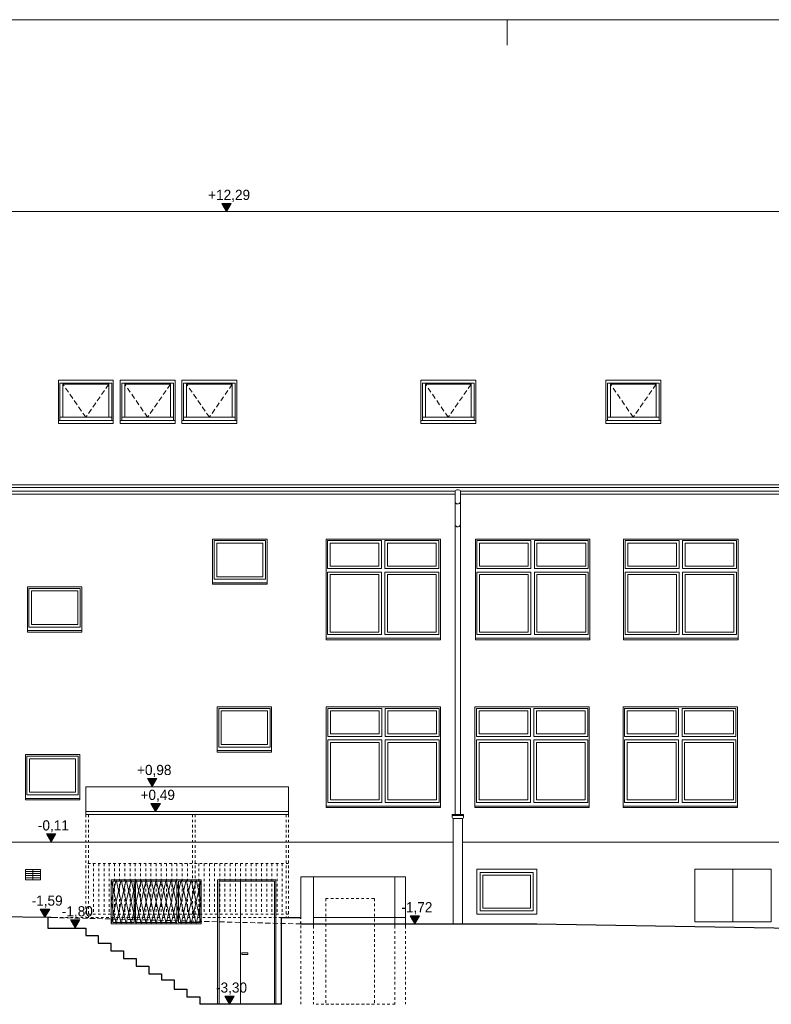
# Model space of a CAD drawing. Extents: x -128160 to 82695, y 7277 to 37028.
# Tile 3 of 14: x -98747 to -83961, y 17613 to 36977. Entities that reach past the tile are written whole.
import ezdxf

# ---------------------------------------------------------------- set-up
doc = ezdxf.new("R2010")
doc.units = 0
doc.header["$MEASUREMENT"] = 0
doc.linetypes.add('Hidden Line', pattern=[100, 50, -50])
doc.linetypes.add('Krawędzie ukryte', pattern=[150, 100, -50])
for name, color, linetype, lineweight in [('ARCH TABELA_Nr_Pióra__21', 7, 'Continuous', 13), ('Arch wymiary_Nr_Pióra__21', 7, 'Continuous', 13), ('INWENT BALUSTRADY_Nr_Pióra__26', 5, 'Continuous', 13), ('INWENT DACH_Nr_Pióra__21', 7, 'Continuous', 13), ('INWENT ODWODNIENIE_Nr_Pióra__21', 7, 'Continuous', 13), ('INWENT SCHODY_Nr_Pióra__1', 7, 'Continuous', 25), ('INWENT TEREN_Nr_Pióra__1', 7, 'Continuous', 25), ('INWENT TEREN_Nr_Pióra__21', 7, 'Continuous', 13), ('INWENT. DRZWI_Nr_Pióra__21', 7, 'Continuous', 13), ('INWENT. OKNA_Nr_Pióra__21', 7, 'Continuous', 13), ('INWENT. OKNA_Nr_Pióra__5', 7, 'Continuous', 13), ('INWENT.ŚCIANY_Nr_Pióra__1', 7, 'Continuous', 25), ('INWENT.ŚCIANY_Nr_Pióra__5', 7, 'Continuous', 13)]:
    doc.layers.add(name, color=color, linetype=linetype, lineweight=lineweight)
doc.layers.add('Arch wymiary', color=7, linetype='Continuous')
doc.styles.add('GENERATED_STYLE_1', font='txt')

# ---------------------------------------------------------------- blocks, each defined once
blk = doc.blocks.new('Wymiary_114', base_point=(-90975, 19193))
at = {"layer": 'Arch wymiary_Nr_Pióra__21', "linetype": 'Continuous'}
blk.add_hatch(color=256, dxfattribs=at).paths.add_polyline_path([(-90975, 19193), (-91068, 19353), (-90882, 19353)], flags=0)
for p, q in [((-90975, 19193), (-91095, 19193)), ((-90975, 19193), (-91068, 19353)), ((-91068, 19353), (-90882, 19353)), ((-90882, 19353), (-90975, 19193)), ((-90975, 19193), (-90855, 19193))]:
    blk.add_line(p, q, dxfattribs=at)
at = {"layer": 'Arch wymiary_Nr_Pióra__21', "insert": (-91238, 19385), "char_height": 200, "attachment_point": 7, "style": 'GENERATED_STYLE_1'}
blk.add_mtext('{-1,72}', dxfattribs=at)
blk = doc.blocks.new('Wymiary_115', base_point=(-98126, 20803))
at = {"layer": 'Arch wymiary_Nr_Pióra__21', "linetype": 'Continuous'}
blk.add_hatch(color=256, dxfattribs=at).paths.add_polyline_path([(-98126, 20803), (-98219, 20963), (-98033, 20963)], flags=0)
for p, q in [((-98126, 20803), (-98219, 20963)), ((-98219, 20963), (-98033, 20963)), ((-98033, 20963), (-98126, 20803)), ((-98126, 20803), (-98246, 20803)), ((-98126, 20803), (-98006, 20803))]:
    blk.add_line(p, q, dxfattribs=at)
at = {"layer": 'Arch wymiary_Nr_Pióra__21', "insert": (-98389, 20995), "char_height": 200, "attachment_point": 7, "style": 'GENERATED_STYLE_1'}
blk.add_mtext('{-0,11}', dxfattribs=at)
blk = doc.blocks.new('Wymiary_116', base_point=(-98250, 19323))
at = {"layer": 'Arch wymiary_Nr_Pióra__21', "linetype": 'Continuous'}
blk.add_hatch(color=256, dxfattribs=at).paths.add_polyline_path([(-98250, 19323), (-98343, 19483), (-98157, 19483)], flags=0)
for p, q in [((-98250, 19323), (-98343, 19483)), ((-98343, 19483), (-98157, 19483)), ((-98157, 19483), (-98250, 19323)), ((-98250, 19323), (-98370, 19323)), ((-98250, 19323), (-98130, 19323))]:
    blk.add_line(p, q, dxfattribs=at)
at = {"layer": 'Arch wymiary_Nr_Pióra__21', "insert": (-98512, 19515), "char_height": 200, "attachment_point": 7, "style": 'GENERATED_STYLE_1'}
blk.add_mtext('{-1,59}', dxfattribs=at)
blk = doc.blocks.new('Wymiary_117', base_point=(-94621, 17613))
at = {"layer": 'Arch wymiary_Nr_Pióra__21', "linetype": 'Continuous'}
blk.add_hatch(color=256, dxfattribs=at).paths.add_polyline_path([(-94621, 17613), (-94714, 17773), (-94528, 17773)], flags=0)
for p, q in [((-94621, 17613), (-94714, 17773)), ((-94714, 17773), (-94528, 17773)), ((-94528, 17773), (-94621, 17613)), ((-94621, 17613), (-94741, 17613)), ((-94621, 17613), (-94501, 17613))]:
    blk.add_line(p, q, dxfattribs=at)
at = {"layer": 'Arch wymiary_Nr_Pióra__21', "insert": (-94884, 17805), "char_height": 200, "attachment_point": 7, "style": 'GENERATED_STYLE_1'}
blk.add_mtext('{-3,30}', dxfattribs=at)
blk = doc.blocks.new('Wymiary_118', base_point=(-97656, 19113))
at = {"layer": 'Arch wymiary_Nr_Pióra__21', "linetype": 'Continuous'}
blk.add_hatch(color=256, dxfattribs=at).paths.add_polyline_path([(-97656, 19113), (-97748, 19273), (-97563, 19273)], flags=0)
for p, q in [((-97656, 19113), (-97748, 19273)), ((-97748, 19273), (-97563, 19273)), ((-97563, 19273), (-97656, 19113)), ((-97656, 19113), (-97776, 19113)), ((-97656, 19113), (-97536, 19113))]:
    blk.add_line(p, q, dxfattribs=at)
at = {"layer": 'Arch wymiary_Nr_Pióra__21', "insert": (-97918, 19305), "char_height": 200, "attachment_point": 7, "style": 'GENERATED_STYLE_1'}
blk.add_mtext('{-1,80}', dxfattribs=at)
blk = doc.blocks.new('Wymiary_125', base_point=(-96142, 21893))
at = {"layer": 'Arch wymiary_Nr_Pióra__21', "linetype": 'Continuous'}
blk.add_hatch(color=256, dxfattribs=at).paths.add_polyline_path([(-96142, 21893), (-96234, 22053), (-96049, 22053)], flags=0)
for p, q in [((-96142, 21893), (-96262, 21893)), ((-96142, 21893), (-96234, 22053)), ((-96234, 22053), (-96049, 22053)), ((-96049, 22053), (-96142, 21893)), ((-96142, 21893), (-96022, 21893))]:
    blk.add_line(p, q, dxfattribs=at)
at = {"layer": 'Arch wymiary_Nr_Pióra__21', "insert": (-96439, 22085), "char_height": 200, "attachment_point": 7, "style": 'GENERATED_STYLE_1'}
blk.add_mtext('{+0,98}', dxfattribs=at)
blk = doc.blocks.new('Wymiary_126', base_point=(-96073, 21403))
at = {"layer": 'Arch wymiary_Nr_Pióra__21', "linetype": 'Continuous'}
blk.add_hatch(color=256, dxfattribs=at).paths.add_polyline_path([(-96073, 21403), (-96166, 21563), (-95980, 21563)], flags=0)
for p, q in [((-96073, 21403), (-96166, 21563)), ((-96166, 21563), (-95980, 21563)), ((-95980, 21563), (-96073, 21403)), ((-96073, 21403), (-96193, 21403)), ((-96073, 21403), (-95953, 21403))]:
    blk.add_line(p, q, dxfattribs=at)
at = {"layer": 'Arch wymiary_Nr_Pióra__21', "insert": (-96370, 21595), "char_height": 200, "attachment_point": 7, "style": 'GENERATED_STYLE_1'}
blk.add_mtext('{+0,49}', dxfattribs=at)
blk = doc.blocks.new('Wymiary_131', base_point=(-94679, 33203))
at = {"layer": 'Arch wymiary_Nr_Pióra__21', "linetype": 'Continuous'}
blk.add_hatch(color=256, dxfattribs=at).paths.add_polyline_path([(-94679, 33203), (-94771, 33363), (-94586, 33363)], flags=0)
for p, q in [((-94679, 33203), (-94771, 33363)), ((-94771, 33363), (-94586, 33363)), ((-94586, 33363), (-94679, 33203)), ((-94679, 33203), (-94799, 33203)), ((-94679, 33203), (-94559, 33203))]:
    blk.add_line(p, q, dxfattribs=at)
at = {"layer": 'Arch wymiary_Nr_Pióra__21', "insert": (-95040, 33395), "char_height": 200, "attachment_point": 7, "style": 'GENERATED_STYLE_1'}
blk.add_mtext('{+12,29}', dxfattribs=at)

msp = doc.modelspace()

# ---------------------------------------------------------------- linework, layer by layer
at = {"layer": 'ARCH TABELA_Nr_Pióra__21', "linetype": 'Continuous'}
for p, q in [((-128159.9, 36977.1), (-71159.9, 36977.1)), ((-89159.9, 36477.1), (-89159.9, 36977.1)), ((-89159.9, 36477.1), (-89159.9, 36977.1)), ((-89159.9, 36477.1), (-89159.9, 36977.1))]:
    msp.add_line(p, q, dxfattribs=at)
at = {"layer": 'INWENT BALUSTRADY_Nr_Pióra__26', "linetype": 'Continuous'}
for p, q in [((-93455.9, 21892.8), (-97445.9, 21892.8)), ((-97445.9, 21892.8), (-97445.9, 21342.8)), ((-93455.9, 21892.8), (-93455.9, 21342.8)), ((-93455.9, 21402.8), (-97445.9, 21402.8)), ((-93455.9, 21342.8), (-97445.9, 21342.8))]:
    msp.add_line(p, q, dxfattribs=at)
at = {"layer": 'INWENT BALUSTRADY_Nr_Pióra__26', "linetype": 'Hidden Line'}
for p, q in [((-97445.9, 21342.8), (-97445.9, 19322.8)), ((-97395.9, 21342.8), (-97395.9, 19322.8)), ((-95345.9, 21342.8), (-95345.9, 19322.8)), ((-95295.9, 21342.8), (-95295.9, 19322.8)), ((-93505.9, 21342.8), (-93505.9, 19322.8)), ((-93455.9, 21342.8), (-93455.9, 19322.8)), ((-93455.9, 20382.8), (-97445.9, 20382.8)), ((-97293.4, 20382.8), (-97293.4, 19382.8)), ((-97190.9, 20382.8), (-97190.9, 19382.8)), ((-97088.4, 20382.8), (-97088.4, 19382.8)), ((-96985.9, 20382.8), (-96985.9, 19382.8)), ((-96883.4, 20382.8), (-96883.4, 19382.8)), ((-96780.9, 20382.8), (-96780.9, 19382.8)), ((-96678.4, 20382.8), (-96678.4, 19382.8)), ((-96575.9, 20382.8), (-96575.9, 19382.8)), ((-96473.4, 20382.8), (-96473.4, 19382.8)), ((-96370.9, 20382.8), (-96370.9, 19382.8)), ((-96268.4, 20382.8), (-96268.4, 19382.8)), ((-96165.9, 20382.8), (-96165.9, 19382.8)), ((-96063.4, 20382.8), (-96063.4, 19382.8)), ((-95960.9, 20382.8), (-95960.9, 19382.8)), ((-95858.4, 20382.8), (-95858.4, 19382.8)), ((-95755.9, 20382.8), (-95755.9, 19382.8)), ((-95653.4, 20382.8), (-95653.4, 19382.8)), ((-95550.9, 20382.8), (-95550.9, 19382.8)), ((-95448.4, 20382.8), (-95448.4, 19382.8)), ((-95220.9, 20382.8), (-95220.9, 19382.8)), ((-95118.4, 20382.8), (-95118.4, 19382.8)), ((-95015.9, 20382.8), (-95015.9, 19382.8)), ((-94913.4, 20382.8), (-94913.4, 19382.8)), ((-94810.9, 20382.8), (-94810.9, 19382.8)), ((-94708.4, 20382.8), (-94708.4, 19382.8)), ((-94605.9, 20382.8), (-94605.9, 19382.8)), ((-94503.4, 20382.8), (-94503.4, 19382.8)), ((-94400.9, 20382.8), (-94400.9, 19382.8)), ((-94298.4, 20382.8), (-94298.4, 19382.8)), ((-94195.9, 20382.8), (-94195.9, 19382.8)), ((-94093.4, 20382.8), (-94093.4, 19382.8)), ((-93990.9, 20382.8), (-93990.9, 19382.8)), ((-93888.4, 20382.8), (-93888.4, 19382.8)), ((-93785.9, 20382.8), (-93785.9, 19382.8)), ((-93683.4, 20382.8), (-93683.4, 19382.8)), ((-93580.9, 20382.8), (-93580.9, 19382.8)), ((-93455.9, 19382.8), (-97445.9, 19382.8))]:
    msp.add_line(p, q, dxfattribs=at)
at = {"layer": 'INWENT DACH_Nr_Pióra__21', "linetype": 'Continuous'}
for p, q in [((-104413, 33202.8), (-81545.9, 33202.8)), ((-120405.9, 27828.4), (-76315.9, 27828.4)), ((-120405.9, 27777.2), (-76315.9, 27777.2)), ((-101585.9, 27702.2), (-90183.4, 27702.2)), ((-90073.4, 27702.2), (-77115.9, 27702.2)), ((-101585.9, 27642.9), (-90183.4, 27642.9)), ((-90073.4, 27642.9), (-77115.9, 27642.9))]:
    msp.add_line(p, q, dxfattribs=at)
at = {"layer": 'INWENT ODWODNIENIE_Nr_Pióra__21', "linetype": 'Continuous'}
for p, q in [((-90183.4, 27702.2), (-90183.4, 21347.8)), ((-90073.4, 27702.2), (-90073.4, 21347.8)), ((-90238.4, 21347.8), (-90238.4, 21287.8)), ((-90238.4, 21347.8), (-90018.4, 21347.8)), ((-90238.4, 21327.8), (-90018.4, 21327.8)), ((-90018.4, 21347.8), (-90018.4, 21287.8)), ((-90038.4, 21267.8), (-90218.4, 21267.8)), ((-90218.4, 21267.8), (-90218.4, 19192.8)), ((-90038.4, 21267.8), (-90038.4, 19192.8))]:
    msp.add_line(p, q, dxfattribs=at)
for centre, radius, start, end in [((-90128.4, 27666.6), 65.5, 32.87588, 147.12412), ((-90128.4, 27507.4), 55.2, 174.54738, 354.54738), ((-90128.4, 27057.4), 55.2, 185.45262, 5.45262), ((-90218.4, 21287.8), 20, 180, 270), ((-90038.4, 21287.8), 20, 270, 0)]:
    msp.add_arc(centre, radius, start, end, dxfattribs=at)
at = {"layer": 'INWENT SCHODY_Nr_Pióra__1', "linetype": 'Continuous'}
for p, q in [((-98195.9, 19322.8), (-98195.9, 19112.8)), ((-98195.9, 19112.8), (-97445.9, 19112.8)), ((-97445.9, 19112.8), (-97445.9, 18962.8)), ((-97445.9, 18962.8), (-97205.9, 18962.8)), ((-97205.9, 18962.8), (-97205.9, 18812.8)), ((-97205.9, 18812.8), (-96955.9, 18812.8)), ((-96955.9, 18812.8), (-96955.9, 18662.8)), ((-96955.9, 18662.8), (-96705.9, 18662.8)), ((-96705.9, 18662.8), (-96705.9, 18512.8)), ((-96705.9, 18512.8), (-96455.9, 18512.8)), ((-96455.9, 18512.8), (-96455.9, 18362.8)), ((-96455.9, 18362.8), (-96205.9, 18362.8)), ((-96205.9, 18362.8), (-96205.9, 18212.8)), ((-96205.9, 18212.8), (-95955.9, 18212.8)), ((-95955.9, 18212.8), (-95955.9, 18095.9)), ((-95955.9, 18095.9), (-95705.9, 18095.9)), ((-95705.9, 18095.9), (-95705.9, 17912.8)), ((-95705.9, 17912.8), (-95455.9, 17912.8)), ((-95455.9, 17912.8), (-95455.9, 17762.8)), ((-95455.9, 17762.8), (-95205.9, 17762.8)), ((-95205.9, 17762.8), (-95205.9, 17612.8)), ((-93595.9, 17612.8), (-95205.9, 17612.8))]:
    msp.add_line(p, q, dxfattribs=at)
at = {"layer": 'INWENT TEREN_Nr_Pióra__1', "linetype": 'Continuous'}
for p, q in [((-98195.9, 19322.8), (-100915.9, 19352.8)), ((-93215.9, 19192.8), (-88575.9, 19192.8)), ((-88575.9, 19192.8), (-82965.9, 19102.8))]:
    msp.add_line(p, q, dxfattribs=at)
at = {"layer": 'INWENT TEREN_Nr_Pióra__21', "linetype": 'Krawędzie ukryte'}
msp.add_line((-93215.9, 19192.8), (-98195.9, 19322.8), dxfattribs=at)
at = {"layer": 'INWENT. DRZWI_Nr_Pióra__21', "linetype": 'Continuous'}
for p, q in [((-96495.9, 20032.8), (-96915.9, 20032.8)), ((-95655.9, 20032.8), (-96465.9, 20032.8)), ((-95205.9, 20032.8), (-95625.9, 20032.8)), ((-94825.9, 20032.8), (-94825.9, 17612.8)), ((-94825.9, 20032.8), (-93735.9, 20032.8)), ((-94405.9, 20032.8), (-94405.9, 17612.8)), ((-93735.9, 20032.8), (-93735.9, 17612.8)), ((-96495.9, 19222.8), (-96915.9, 19222.8)), ((-95655.9, 19222.8), (-96465.9, 19222.8)), ((-95205.9, 19222.8), (-95625.9, 19222.8)), ((-94375.9, 18592.8), (-94375.9, 18622.8)), ((-94375.9, 18622.8), (-94255.9, 18622.8)), ((-94255.9, 18592.8), (-94375.9, 18592.8)), ((-94255.9, 18622.8), (-94255.9, 18592.8))]:
    msp.add_line(p, q, dxfattribs=at)
at = {"layer": 'INWENT. OKNA_Nr_Pióra__21', "linetype": 'Continuous'}
for p, q in [((-97985.9, 29889.3), (-97985.9, 29036.9)), ((-96905.9, 29889.3), (-97985.9, 29889.3)), ((-96935.9, 29829.3), (-97955.9, 29829.3)), ((-97955.9, 29096.9), (-97955.9, 29829.3)), ((-97895.9, 29156.9), (-97895.9, 29829.3)), ((-96995.9, 29156.9), (-96995.9, 29829.3)), ((-96935.9, 29096.9), (-96935.9, 29829.3)), ((-96905.9, 29036.9), (-96905.9, 29889.3)), ((-96770.9, 29889.3), (-96770.9, 29036.9)), ((-95690.9, 29889.3), (-96770.9, 29889.3)), ((-95720.9, 29829.3), (-96740.9, 29829.3)), ((-96740.9, 29096.9), (-96740.9, 29829.3)), ((-96680.9, 29156.9), (-96680.9, 29829.3)), ((-95780.9, 29156.9), (-95780.9, 29829.3)), ((-95720.9, 29096.9), (-95720.9, 29829.3)), ((-95690.9, 29036.9), (-95690.9, 29889.3)), ((-95555.9, 29889.3), (-95555.9, 29036.9)), ((-94475.9, 29889.3), (-95555.9, 29889.3)), ((-94505.9, 29829.3), (-95525.9, 29829.3)), ((-95525.9, 29096.9), (-95525.9, 29829.3)), ((-95465.9, 29156.9), (-95465.9, 29829.3)), ((-94565.9, 29156.9), (-94565.9, 29829.3)), ((-94505.9, 29096.9), (-94505.9, 29829.3)), ((-94475.9, 29036.9), (-94475.9, 29889.3)), ((-90855.9, 29889.3), (-90855.9, 29036.9)), ((-89775.9, 29889.3), (-90855.9, 29889.3)), ((-89805.9, 29829.3), (-90825.9, 29829.3)), ((-90825.9, 29096.9), (-90825.9, 29829.3)), ((-90765.9, 29156.9), (-90765.9, 29829.3)), ((-89865.9, 29156.9), (-89865.9, 29829.3)), ((-89805.9, 29096.9), (-89805.9, 29829.3)), ((-89775.9, 29036.9), (-89775.9, 29889.3)), ((-87215.9, 29889.3), (-87215.9, 29036.9)), ((-86135.9, 29889.3), (-87215.9, 29889.3)), ((-86165.9, 29829.3), (-87185.9, 29829.3)), ((-87185.9, 29096.9), (-87185.9, 29829.3)), ((-87125.9, 29156.9), (-87125.9, 29829.3)), ((-86225.9, 29156.9), (-86225.9, 29829.3)), ((-86165.9, 29096.9), (-86165.9, 29829.3)), ((-86135.9, 29036.9), (-86135.9, 29889.3)), ((-96995.9, 29809.3), (-97895.9, 29809.3)), ((-95780.9, 29809.3), (-96680.9, 29809.3)), ((-94565.9, 29809.3), (-95465.9, 29809.3)), ((-89865.9, 29809.3), (-90765.9, 29809.3)), ((-86225.9, 29809.3), (-87125.9, 29809.3)), ((-97985.9, 29096.9), (-96905.9, 29096.9)), ((-97955.9, 29156.9), (-96935.9, 29156.9)), ((-96770.9, 29096.9), (-95690.9, 29096.9)), ((-96740.9, 29156.9), (-95720.9, 29156.9)), ((-95555.9, 29096.9), (-94475.9, 29096.9)), ((-95525.9, 29156.9), (-94505.9, 29156.9)), ((-90855.9, 29096.9), (-89775.9, 29096.9)), ((-90825.9, 29156.9), (-89805.9, 29156.9)), ((-87215.9, 29096.9), (-86135.9, 29096.9)), ((-87185.9, 29156.9), (-86165.9, 29156.9)), ((-97985.9, 29036.9), (-96905.9, 29036.9)), ((-96770.9, 29036.9), (-95690.9, 29036.9)), ((-95555.9, 29036.9), (-94475.9, 29036.9)), ((-90855.9, 29036.9), (-89775.9, 29036.9)), ((-87215.9, 29036.9), (-86135.9, 29036.9))]:
    msp.add_line(p, q, dxfattribs=at)
at = {"layer": 'INWENT. OKNA_Nr_Pióra__21', "linetype": 'Krawędzie ukryte'}
for p, q in [((-97445.9, 29156.9), (-97895.9, 29809.3)), ((-96995.9, 29809.3), (-97445.9, 29156.9)), ((-96230.9, 29156.9), (-96680.9, 29809.3)), ((-95780.9, 29809.3), (-96230.9, 29156.9)), ((-95015.9, 29156.9), (-95465.9, 29809.3)), ((-94565.9, 29809.3), (-95015.9, 29156.9)), ((-90315.9, 29156.9), (-90765.9, 29809.3)), ((-89865.9, 29809.3), (-90315.9, 29156.9)), ((-86675.9, 29156.9), (-87125.9, 29809.3)), ((-86225.9, 29809.3), (-86675.9, 29156.9))]:
    msp.add_line(p, q, dxfattribs=at)
at = {"layer": 'INWENT. OKNA_Nr_Pióra__5', "linetype": 'Continuous'}
for p, q in [((-93910.9, 26732.8), (-94920.9, 26732.8)), ((-94920.9, 25972.8), (-94920.9, 26732.8)), ((-93910.9, 25972.8), (-93910.9, 26732.8)), ((-92690.9, 26732.8), (-92690.9, 26182.8)), ((-92690.9, 26732.8), (-91630.9, 26732.8)), ((-91630.9, 26732.8), (-91630.9, 26182.8)), ((-91560.9, 26732.8), (-91560.9, 26182.8)), ((-90500.9, 26732.8), (-91560.9, 26732.8)), ((-90500.9, 26732.8), (-90500.9, 26182.8)), ((-89750.9, 26732.8), (-89750.9, 26182.8)), ((-89750.9, 26732.8), (-88690.9, 26732.8)), ((-88690.9, 26732.8), (-88690.9, 26182.8)), ((-88620.9, 26732.8), (-88620.9, 26182.8)), ((-87560.9, 26732.8), (-88620.9, 26732.8)), ((-87560.9, 26732.8), (-87560.9, 26182.8)), ((-86835.9, 26732.8), (-86835.9, 26182.8)), ((-86835.9, 26732.8), (-85775.9, 26732.8)), ((-85775.9, 26732.8), (-85775.9, 26182.8)), ((-85705.9, 26732.8), (-85705.9, 26182.8)), ((-84645.9, 26732.8), (-85705.9, 26732.8)), ((-84645.9, 26732.8), (-84645.9, 26182.8)), ((-94870.9, 26022.8), (-94870.9, 26682.8)), ((-93960.9, 26682.8), (-94870.9, 26682.8)), ((-93960.9, 26022.8), (-93960.9, 26682.8)), ((-92640.9, 26682.8), (-91680.9, 26682.8)), ((-92640.9, 26682.8), (-92640.9, 26232.8)), ((-91680.9, 26682.8), (-91680.9, 26232.8)), ((-90550.9, 26682.8), (-91510.9, 26682.8)), ((-91510.9, 26682.8), (-91510.9, 26232.8)), ((-90550.9, 26682.8), (-90550.9, 26232.8)), ((-89700.9, 26682.8), (-88740.9, 26682.8)), ((-89700.9, 26682.8), (-89700.9, 26232.8)), ((-88740.9, 26682.8), (-88740.9, 26232.8)), ((-87610.9, 26682.8), (-88570.9, 26682.8)), ((-88570.9, 26682.8), (-88570.9, 26232.8)), ((-87610.9, 26682.8), (-87610.9, 26232.8)), ((-86785.9, 26682.8), (-85825.9, 26682.8)), ((-86785.9, 26682.8), (-86785.9, 26232.8)), ((-85825.9, 26682.8), (-85825.9, 26232.8)), ((-84695.9, 26682.8), (-85655.9, 26682.8)), ((-85655.9, 26682.8), (-85655.9, 26232.8)), ((-84695.9, 26682.8), (-84695.9, 26232.8)), ((-92690.9, 26182.8), (-91630.9, 26182.8)), ((-92640.9, 26232.8), (-91680.9, 26232.8)), ((-90500.9, 26182.8), (-91560.9, 26182.8)), ((-90550.9, 26232.8), (-91510.9, 26232.8)), ((-89750.9, 26182.8), (-88690.9, 26182.8)), ((-89700.9, 26232.8), (-88740.9, 26232.8)), ((-87560.9, 26182.8), (-88620.9, 26182.8)), ((-87610.9, 26232.8), (-88570.9, 26232.8)), ((-86835.9, 26182.8), (-85775.9, 26182.8)), ((-86785.9, 26232.8), (-85825.9, 26232.8)), ((-84645.9, 26182.8), (-85705.9, 26182.8)), ((-84695.9, 26232.8), (-85655.9, 26232.8)), ((-93910.9, 25972.8), (-94920.9, 25972.8)), ((-93960.9, 26022.8), (-94870.9, 26022.8)), ((-92690.9, 26112.8), (-91630.9, 26112.8)), ((-92690.9, 26112.8), (-92690.9, 24882.8)), ((-92640.9, 26062.8), (-91680.9, 26062.8)), ((-92640.9, 26062.8), (-92640.9, 24932.8)), ((-91680.9, 26062.8), (-91680.9, 24932.8)), ((-91630.9, 26112.8), (-91630.9, 24882.8)), ((-90500.9, 26112.8), (-91560.9, 26112.8)), ((-91560.9, 26112.8), (-91560.9, 24882.8)), ((-90550.9, 26062.8), (-91510.9, 26062.8)), ((-91510.9, 26062.8), (-91510.9, 24932.8)), ((-90550.9, 26062.8), (-90550.9, 24932.8)), ((-90500.9, 26112.8), (-90500.9, 24882.8)), ((-89750.9, 26112.8), (-88690.9, 26112.8)), ((-89750.9, 26112.8), (-89750.9, 24882.8)), ((-89700.9, 26062.8), (-88740.9, 26062.8)), ((-89700.9, 26062.8), (-89700.9, 24932.8)), ((-88740.9, 26062.8), (-88740.9, 24932.8)), ((-88690.9, 26112.8), (-88690.9, 24882.8)), ((-87560.9, 26112.8), (-88620.9, 26112.8)), ((-88620.9, 26112.8), (-88620.9, 24882.8)), ((-87610.9, 26062.8), (-88570.9, 26062.8)), ((-88570.9, 26062.8), (-88570.9, 24932.8)), ((-87610.9, 26062.8), (-87610.9, 24932.8)), ((-87560.9, 26112.8), (-87560.9, 24882.8)), ((-86835.9, 26112.8), (-85775.9, 26112.8)), ((-86835.9, 26112.8), (-86835.9, 24882.8)), ((-86785.9, 26062.8), (-85825.9, 26062.8)), ((-86785.9, 26062.8), (-86785.9, 24932.8)), ((-85825.9, 26062.8), (-85825.9, 24932.8)), ((-85775.9, 26112.8), (-85775.9, 24882.8)), ((-84645.9, 26112.8), (-85705.9, 26112.8)), ((-85705.9, 26112.8), (-85705.9, 24882.8)), ((-84695.9, 26062.8), (-85655.9, 26062.8)), ((-85655.9, 26062.8), (-85655.9, 24932.8)), ((-84695.9, 26062.8), (-84695.9, 24932.8)), ((-84645.9, 26112.8), (-84645.9, 24882.8)), ((-97555.9, 25792.8), (-98565.9, 25792.8)), ((-98565.9, 25032.8), (-98565.9, 25792.8)), ((-97555.9, 25032.8), (-97555.9, 25792.8)), ((-94950.9, 25872.8), (-94950.9, 25902.8)), ((-93880.9, 25872.8), (-94950.9, 25872.8)), ((-93880.9, 25902.8), (-93880.9, 25872.8)), ((-98515.9, 25082.8), (-98515.9, 25742.8)), ((-97605.9, 25742.8), (-98515.9, 25742.8)), ((-97605.9, 25082.8), (-97605.9, 25742.8)), ((-97555.9, 25032.8), (-98565.9, 25032.8)), ((-97605.9, 25082.8), (-98515.9, 25082.8)), ((-98595.9, 24932.8), (-98595.9, 24962.8)), ((-97525.9, 24932.8), (-98595.9, 24932.8)), ((-97525.9, 24962.8), (-97525.9, 24932.8)), ((-92720.9, 24812.8), (-92720.9, 24782.8)), ((-92690.9, 24882.8), (-91630.9, 24882.8)), ((-92640.9, 24932.8), (-91680.9, 24932.8)), ((-90500.9, 24882.8), (-91560.9, 24882.8)), ((-90550.9, 24932.8), (-91510.9, 24932.8)), ((-90470.9, 24782.8), (-90470.9, 24812.8)), ((-89780.9, 24812.8), (-89780.9, 24782.8)), ((-89750.9, 24882.8), (-88690.9, 24882.8)), ((-89700.9, 24932.8), (-88740.9, 24932.8)), ((-87560.9, 24882.8), (-88620.9, 24882.8)), ((-87610.9, 24932.8), (-88570.9, 24932.8)), ((-87530.9, 24782.8), (-87530.9, 24812.8)), ((-86865.9, 24812.8), (-86865.9, 24782.8)), ((-86835.9, 24882.8), (-85775.9, 24882.8)), ((-86785.9, 24932.8), (-85825.9, 24932.8)), ((-84645.9, 24882.8), (-85705.9, 24882.8)), ((-84695.9, 24932.8), (-85655.9, 24932.8)), ((-84615.9, 24782.8), (-84615.9, 24812.8)), ((-92720.9, 24782.8), (-90470.9, 24782.8)), ((-89780.9, 24782.8), (-87530.9, 24782.8)), ((-86865.9, 24782.8), (-84615.9, 24782.8)), ((-93820.9, 23432.8), (-94830.9, 23432.8)), ((-94830.9, 22672.8), (-94830.9, 23432.8)), ((-93820.9, 22672.8), (-93820.9, 23432.8)), ((-92685.9, 23432.8), (-91625.9, 23432.8)), ((-92685.9, 23432.8), (-92685.9, 22882.8)), ((-91625.9, 23432.8), (-91625.9, 22882.8)), ((-90495.9, 23432.8), (-91555.9, 23432.8)), ((-91555.9, 23432.8), (-91555.9, 22882.8)), ((-90495.9, 23432.8), (-90495.9, 22882.8)), ((-89760.9, 23432.8), (-88700.9, 23432.8)), ((-89760.9, 23432.8), (-89760.9, 22882.8)), ((-88700.9, 23432.8), (-88700.9, 22882.8)), ((-87570.9, 23432.8), (-88630.9, 23432.8)), ((-88630.9, 23432.8), (-88630.9, 22882.8)), ((-87570.9, 23432.8), (-87570.9, 22882.8)), ((-86845.9, 23432.8), (-85785.9, 23432.8)), ((-86845.9, 23432.8), (-86845.9, 22882.8)), ((-85785.9, 23432.8), (-85785.9, 22882.8)), ((-84655.9, 23432.8), (-85715.9, 23432.8)), ((-85715.9, 23432.8), (-85715.9, 22882.8)), ((-84655.9, 23432.8), (-84655.9, 22882.8)), ((-94780.9, 22722.8), (-94780.9, 23382.8)), ((-93870.9, 23382.8), (-94780.9, 23382.8)), ((-93870.9, 22722.8), (-93870.9, 23382.8)), ((-92635.9, 23382.8), (-92635.9, 22932.8)), ((-92635.9, 23382.8), (-91675.9, 23382.8)), ((-91675.9, 23382.8), (-91675.9, 22932.8)), ((-91505.9, 23382.8), (-91505.9, 22932.8)), ((-90545.9, 23382.8), (-91505.9, 23382.8)), ((-90545.9, 23382.8), (-90545.9, 22932.8)), ((-89710.9, 23382.8), (-89710.9, 22932.8)), ((-89710.9, 23382.8), (-88750.9, 23382.8)), ((-88750.9, 23382.8), (-88750.9, 22932.8)), ((-88580.9, 23382.8), (-88580.9, 22932.8)), ((-87620.9, 23382.8), (-88580.9, 23382.8)), ((-87620.9, 23382.8), (-87620.9, 22932.8)), ((-86795.9, 23382.8), (-86795.9, 22932.8)), ((-86795.9, 23382.8), (-85835.9, 23382.8)), ((-85835.9, 23382.8), (-85835.9, 22932.8)), ((-85665.9, 23382.8), (-85665.9, 22932.8)), ((-84705.9, 23382.8), (-85665.9, 23382.8)), ((-84705.9, 23382.8), (-84705.9, 22932.8)), ((-92685.9, 22882.8), (-91625.9, 22882.8)), ((-92635.9, 22932.8), (-91675.9, 22932.8)), ((-90495.9, 22882.8), (-91555.9, 22882.8)), ((-90545.9, 22932.8), (-91505.9, 22932.8)), ((-89760.9, 22882.8), (-88700.9, 22882.8)), ((-89710.9, 22932.8), (-88750.9, 22932.8)), ((-87570.9, 22882.8), (-88630.9, 22882.8)), ((-87620.9, 22932.8), (-88580.9, 22932.8)), ((-86845.9, 22882.8), (-85785.9, 22882.8)), ((-86795.9, 22932.8), (-85835.9, 22932.8)), ((-84655.9, 22882.8), (-85715.9, 22882.8)), ((-84705.9, 22932.8), (-85665.9, 22932.8)), ((-93820.9, 22672.8), (-94830.9, 22672.8)), ((-93870.9, 22722.8), (-94780.9, 22722.8)), ((-92685.9, 22812.8), (-92685.9, 21582.8)), ((-92685.9, 22812.8), (-91625.9, 22812.8)), ((-92635.9, 22762.8), (-92635.9, 21632.8)), ((-92635.9, 22762.8), (-91675.9, 22762.8)), ((-91675.9, 22762.8), (-91675.9, 21632.8)), ((-91625.9, 22812.8), (-91625.9, 21582.8)), ((-91555.9, 22812.8), (-91555.9, 21582.8)), ((-90495.9, 22812.8), (-91555.9, 22812.8)), ((-91505.9, 22762.8), (-91505.9, 21632.8)), ((-90545.9, 22762.8), (-91505.9, 22762.8)), ((-90545.9, 22762.8), (-90545.9, 21632.8)), ((-90495.9, 22812.8), (-90495.9, 21582.8)), ((-89760.9, 22812.8), (-89760.9, 21582.8)), ((-89760.9, 22812.8), (-88700.9, 22812.8)), ((-89710.9, 22762.8), (-89710.9, 21632.8)), ((-89710.9, 22762.8), (-88750.9, 22762.8)), ((-88750.9, 22762.8), (-88750.9, 21632.8)), ((-88700.9, 22812.8), (-88700.9, 21582.8)), ((-88630.9, 22812.8), (-88630.9, 21582.8)), ((-87570.9, 22812.8), (-88630.9, 22812.8)), ((-88580.9, 22762.8), (-88580.9, 21632.8)), ((-87620.9, 22762.8), (-88580.9, 22762.8)), ((-87620.9, 22762.8), (-87620.9, 21632.8)), ((-87570.9, 22812.8), (-87570.9, 21582.8)), ((-86845.9, 22812.8), (-86845.9, 21582.8)), ((-86845.9, 22812.8), (-85785.9, 22812.8)), ((-86795.9, 22762.8), (-86795.9, 21632.8)), ((-86795.9, 22762.8), (-85835.9, 22762.8)), ((-85835.9, 22762.8), (-85835.9, 21632.8)), ((-85785.9, 22812.8), (-85785.9, 21582.8)), ((-85715.9, 22812.8), (-85715.9, 21582.8)), ((-84655.9, 22812.8), (-85715.9, 22812.8)), ((-85665.9, 22762.8), (-85665.9, 21632.8)), ((-84705.9, 22762.8), (-85665.9, 22762.8)), ((-84705.9, 22762.8), (-84705.9, 21632.8)), ((-84655.9, 22812.8), (-84655.9, 21582.8)), ((-97595.9, 22492.8), (-98605.9, 22492.8)), ((-98605.9, 21732.8), (-98605.9, 22492.8)), ((-97595.9, 21732.8), (-97595.9, 22492.8)), ((-94860.9, 22572.8), (-94860.9, 22602.8)), ((-93790.9, 22572.8), (-94860.9, 22572.8)), ((-93790.9, 22602.8), (-93790.9, 22572.8)), ((-98555.9, 21782.8), (-98555.9, 22442.8)), ((-97645.9, 22442.8), (-98555.9, 22442.8)), ((-97645.9, 21782.8), (-97645.9, 22442.8)), ((-97595.9, 21732.8), (-98605.9, 21732.8)), ((-97645.9, 21782.8), (-98555.9, 21782.8)), ((-98635.9, 21632.8), (-98635.9, 21662.8)), ((-97565.9, 21632.8), (-98635.9, 21632.8)), ((-97565.9, 21662.8), (-97565.9, 21632.8)), ((-92715.9, 21512.8), (-92715.9, 21482.8)), ((-92685.9, 21582.8), (-91625.9, 21582.8)), ((-92635.9, 21632.8), (-91675.9, 21632.8)), ((-90495.9, 21582.8), (-91555.9, 21582.8)), ((-90545.9, 21632.8), (-91505.9, 21632.8)), ((-90465.9, 21482.8), (-90465.9, 21512.8)), ((-89790.9, 21512.8), (-89790.9, 21482.8)), ((-89760.9, 21582.8), (-88700.9, 21582.8)), ((-89710.9, 21632.8), (-88750.9, 21632.8)), ((-87570.9, 21582.8), (-88630.9, 21582.8)), ((-87620.9, 21632.8), (-88580.9, 21632.8)), ((-87540.9, 21482.8), (-87540.9, 21512.8)), ((-86875.9, 21512.8), (-86875.9, 21482.8)), ((-86845.9, 21582.8), (-85785.9, 21582.8)), ((-86795.9, 21632.8), (-85835.9, 21632.8)), ((-84655.9, 21582.8), (-85715.9, 21582.8)), ((-84705.9, 21632.8), (-85665.9, 21632.8)), ((-84625.9, 21482.8), (-84625.9, 21512.8)), ((-92715.9, 21482.8), (-90465.9, 21482.8)), ((-89790.9, 21482.8), (-87540.9, 21482.8)), ((-86875.9, 21482.8), (-84625.9, 21482.8)), ((-89685.9, 20202.8), (-89685.9, 19452.8)), ((-88645.9, 20202.8), (-89685.9, 20202.8)), ((-88695.9, 20152.8), (-89635.9, 20152.8)), ((-89635.9, 20152.8), (-89635.9, 19502.8)), ((-88695.9, 20152.8), (-88695.9, 19502.8)), ((-88645.9, 20202.8), (-88645.9, 19452.8)), ((-84715.9, 20272.8), (-84715.9, 19232.8)), ((-89685.9, 19452.8), (-88645.9, 19452.8)), ((-89635.9, 19502.8), (-88695.9, 19502.8))]:
    msp.add_line(p, q, dxfattribs=at)
at = {"layer": 'INWENT.ŚCIANY_Nr_Pióra__1', "linetype": 'Continuous'}
for p, q in [((-93595.9, 17612.8), (-93595.9, 19322.8)), ((-93595.9, 19322.8), (-93215.9, 19322.8))]:
    msp.add_line(p, q, dxfattribs=at)
at = {"layer": 'INWENT.ŚCIANY_Nr_Pióra__1', "linetype": 'Hidden Line'}
msp.add_line((-93215.9, 19192.8), (-93215.9, 19322.8), dxfattribs=at)
at = {"layer": 'INWENT.ŚCIANY_Nr_Pióra__5', "linetype": 'Continuous'}
for p, q in [((-93880.9, 26762.8), (-94950.9, 26762.8)), ((-94950.9, 25902.8), (-94950.9, 26762.8)), ((-93880.9, 25902.8), (-93880.9, 26762.8)), ((-92720.9, 26762.8), (-90470.9, 26762.8)), ((-92720.9, 26762.8), (-92720.9, 24812.8)), ((-90470.9, 26762.8), (-90470.9, 24812.8)), ((-89780.9, 26762.8), (-87530.9, 26762.8)), ((-89780.9, 26762.8), (-89780.9, 24812.8)), ((-87530.9, 26762.8), (-87530.9, 24812.8)), ((-86865.9, 26762.8), (-84615.9, 26762.8)), ((-86865.9, 26762.8), (-86865.9, 24812.8)), ((-84615.9, 26762.8), (-84615.9, 24812.8)), ((-97525.9, 25822.8), (-98595.9, 25822.8)), ((-98595.9, 24962.8), (-98595.9, 25822.8)), ((-97525.9, 24962.8), (-97525.9, 25822.8)), ((-93880.9, 25902.8), (-94950.9, 25902.8)), ((-97525.9, 24962.8), (-98595.9, 24962.8)), ((-92720.9, 24812.8), (-90470.9, 24812.8)), ((-89780.9, 24812.8), (-87530.9, 24812.8)), ((-86865.9, 24812.8), (-84615.9, 24812.8)), ((-93790.9, 23462.8), (-94860.9, 23462.8)), ((-94860.9, 22602.8), (-94860.9, 23462.8)), ((-93790.9, 22602.8), (-93790.9, 23462.8)), ((-92715.9, 23462.8), (-92715.9, 21512.8)), ((-92715.9, 23462.8), (-90465.9, 23462.8)), ((-90465.9, 23462.8), (-90465.9, 21512.8)), ((-89790.9, 23462.8), (-89790.9, 21512.8)), ((-89790.9, 23462.8), (-87540.9, 23462.8)), ((-87540.9, 23462.8), (-87540.9, 21512.8)), ((-86875.9, 23462.8), (-86875.9, 21512.8)), ((-86875.9, 23462.8), (-84625.9, 23462.8)), ((-84625.9, 23462.8), (-84625.9, 21512.8)), ((-97565.9, 22522.8), (-98635.9, 22522.8)), ((-98635.9, 21662.8), (-98635.9, 22522.8)), ((-97565.9, 21662.8), (-97565.9, 22522.8)), ((-93790.9, 22602.8), (-94860.9, 22602.8)), ((-97565.9, 21662.8), (-98635.9, 21662.8)), ((-92715.9, 21512.8), (-90465.9, 21512.8)), ((-89790.9, 21512.8), (-87540.9, 21512.8)), ((-86875.9, 21512.8), (-84625.9, 21512.8)), ((-90218.4, 20802.8), (-100664.2, 20802.8)), ((-77150.9, 20802.8), (-90038.4, 20802.8)), ((-98635.9, 20262.8), (-98335.9, 20262.8)), ((-98635.9, 20062.8), (-98635.9, 20262.8)), ((-98335.9, 20222.8), (-98635.9, 20222.8)), ((-98335.9, 20182.8), (-98635.9, 20182.8)), ((-98335.9, 20142.8), (-98635.9, 20142.8)), ((-98485.9, 20262.8), (-98485.9, 20062.8)), ((-98335.9, 20262.8), (-98335.9, 20062.8)), ((-89755.9, 20272.8), (-89755.9, 19382.8)), ((-89755.9, 20272.8), (-88575.9, 20272.8)), ((-88575.9, 20272.8), (-88575.9, 19382.8)), ((-85465.9, 20272.8), (-85465.9, 19232.8)), ((-85465.9, 20272.8), (-83965.9, 20272.8)), ((-83965.9, 20272.8), (-83965.9, 19232.8)), ((-98335.9, 20102.8), (-98635.9, 20102.8)), ((-98335.9, 20062.8), (-98635.9, 20062.8)), ((-95175.9, 20062.8), (-96945.9, 20062.8)), ((-96945.9, 20062.8), (-96945.9, 19192.8)), ((-96945.9, 19192.8), (-96749.3, 20062.8)), ((-96945.9, 19627.8), (-96847.6, 20062.8)), ((-96945.9, 20062.8), (-96749.3, 19192.8)), ((-96915.9, 20032.8), (-96915.9, 19222.8)), ((-96847.6, 19192.8), (-96650.9, 20062.8)), ((-96847.6, 20062.8), (-96650.9, 19192.8)), ((-96749.3, 19192.8), (-96552.6, 20062.8)), ((-96749.3, 20062.8), (-96552.6, 19192.8)), ((-96650.9, 19192.8), (-96454.3, 20062.8)), ((-96650.9, 20062.8), (-96454.3, 19192.8)), ((-96552.6, 19192.8), (-96355.9, 20062.8)), ((-96552.6, 20062.8), (-96355.9, 19192.8)), ((-96495.9, 20032.8), (-96495.9, 19222.8)), ((-96465.9, 20032.8), (-95655.9, 20032.8)), ((-96465.9, 20032.8), (-96465.9, 19222.8)), ((-96454.3, 19192.8), (-96257.6, 20062.8)), ((-96454.3, 20062.8), (-96257.6, 19192.8)), ((-96355.9, 19192.8), (-96159.3, 20062.8)), ((-96355.9, 20062.8), (-96159.3, 19192.8)), ((-96257.6, 19192.8), (-96060.9, 20062.8)), ((-96257.6, 20062.8), (-96060.9, 19192.8)), ((-96159.3, 19192.8), (-95962.6, 20062.8)), ((-96159.3, 20062.8), (-95962.6, 19192.8)), ((-96060.9, 19192.8), (-95864.3, 20062.8)), ((-96060.9, 20062.8), (-95864.3, 19192.8)), ((-95962.6, 19192.8), (-95765.9, 20062.8)), ((-95962.6, 20062.8), (-95765.9, 19192.8)), ((-95864.3, 19192.8), (-95667.6, 20062.8)), ((-95864.3, 20062.8), (-95667.6, 19192.8)), ((-95765.9, 19192.8), (-95569.3, 20062.8)), ((-95765.9, 20062.8), (-95569.3, 19192.8)), ((-95667.6, 19192.8), (-95470.9, 20062.8)), ((-95667.6, 20062.8), (-95470.9, 19192.8)), ((-95655.9, 20032.8), (-95655.9, 19222.8)), ((-95625.9, 20032.8), (-95625.9, 19222.8)), ((-95569.3, 19192.8), (-95372.6, 20062.8)), ((-95569.3, 20062.8), (-95372.6, 19192.8)), ((-95470.9, 19192.8), (-95274.3, 20062.8)), ((-95470.9, 20062.8), (-95274.3, 19192.8)), ((-95372.6, 19192.8), (-95175.9, 20062.8)), ((-95372.6, 20062.8), (-95175.9, 19192.8)), ((-95274.3, 20062.8), (-95175.9, 19627.8)), ((-95205.9, 20032.8), (-95205.9, 19222.8)), ((-95175.9, 20062.8), (-95175.9, 19192.8)), ((-94855.9, 20062.8), (-93705.9, 20062.8)), ((-94855.9, 20062.8), (-94855.9, 17612.8)), ((-93705.9, 20062.8), (-93705.9, 17612.8)), ((-93215.9, 20122.8), (-91155.9, 20122.8)), ((-93215.9, 20122.8), (-93215.9, 19322.8)), ((-92965.9, 20122.8), (-92965.9, 19322.8)), ((-91365.9, 20122.8), (-91365.9, 19322.8)), ((-91155.9, 20122.8), (-91155.9, 19322.8)), ((-96945.9, 19627.8), (-96847.6, 19192.8)), ((-95274.3, 19192.8), (-95175.9, 19627.8)), ((-89755.9, 19382.8), (-88575.9, 19382.8)), ((-95175.9, 19192.8), (-96945.9, 19192.8)), ((-92965.9, 19322.8), (-92965.9, 19152.8)), ((-91365.9, 19322.8), (-92965.9, 19322.8)), ((-91365.9, 19322.8), (-91365.9, 19152.8)), ((-91365.9, 19322.8), (-91155.9, 19322.8)), ((-91155.9, 19322.8), (-91155.9, 19152.8)), ((-85465.9, 19232.8), (-83965.9, 19232.8))]:
    msp.add_line(p, q, dxfattribs=at)
at = {"layer": 'INWENT.ŚCIANY_Nr_Pióra__5', "linetype": 'Hidden Line'}
for p, q in [((-92725.9, 19692.8), (-91765.9, 19692.8)), ((-92725.9, 19692.8), (-92725.9, 17612.8)), ((-91765.9, 19692.8), (-91765.9, 17612.8)), ((-93595.9, 19322.8), (-98195.9, 19322.8)), ((-93215.9, 17612.8), (-93215.9, 19192.8)), ((-92965.9, 19152.8), (-92965.9, 17612.8)), ((-91365.9, 19152.8), (-91365.9, 17612.8)), ((-91155.9, 19152.8), (-91155.9, 17612.8)), ((-91365.9, 17612.8), (-92965.9, 17612.8)), ((-92725.9, 17612.8), (-91765.9, 17612.8))]:
    msp.add_line(p, q, dxfattribs=at)

# ---------------------------------------------------------------- block references
at = {"layer": 'Arch wymiary', "linetype": 'Continuous'}
for name, p in [('Wymiary_131', (-94678.6, 33202.8)), ('Wymiary_125', (-96141.5, 21892.8)), ('Wymiary_126', (-96073.1, 21402.8)), ('Wymiary_115', (-98126, 20802.8)), ('Wymiary_116', (-98249.7, 19323.4)), ('Wymiary_118', (-97655.7, 19112.8)), ('Wymiary_114', (-90974.9, 19192.8)), ('Wymiary_117', (-94621.2, 17612.8))]:
    msp.add_blockref(name, p, dxfattribs=at)

doc.saveas('drawing.dxf')
